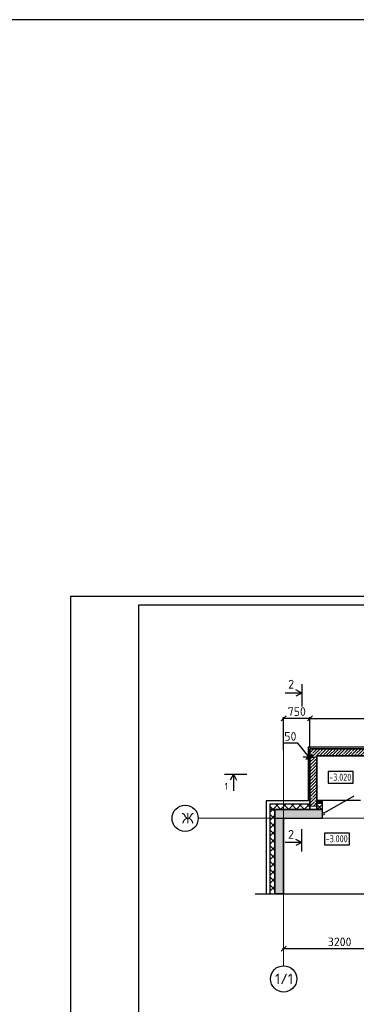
# Model space of a CAD drawing. Header units: millimetres. Extents: x 125896 to 2572636, y -120305 to 130347.
# Tile 93 of 256: x 267967 to 277593, y 102235 to 130347. Entities that reach past the tile are written whole.
import ezdxf

# ---------------------------------------------------------------- set-up
doc = ezdxf.new("R2010")
doc.units = ezdxf.units.MM
for name, pattern in [('CENTER', [2, 1.25, -0.25, 0.25, -0.25]), ('CENTER2', [28.575, 19.05, -3.175, 3.175, -3.175]), ('DASHED', [7, 5, -2, 0])]:
    doc.linetypes.add(name, pattern=pattern)
for name, color, linetype, lineweight in [('0 Фундамент', 5, 'Continuous', 30), ('Standard', 7, 'Continuous', 25), ('Навесной фасад', 7, 'Continuous', 25), ('ОСИ', 7, 'CENTER', 15), ('Столовая Двери и окна', 7, 'Continuous', 15), ('Текст_ общее', 7, 'Continuous', 25)]:
    doc.layers.add(name, color=color, linetype=linetype, lineweight=lineweight)
for name, color, linetype in [('11', 7, 'Continuous'), ('СПДС_Оси', 7, 'Continuous'), ('ФВ-2', 7, 'Continuous')]:
    doc.layers.add(name, color=color, linetype=linetype)
doc.layers.add('Стена_ бетон несущ.', color=7, linetype='Continuous', lineweight=70, true_color=0xb4b496)
doc.styles.add('Century Gothic', font='isocpeur.ttf')
doc.styles.get("Standard").update_dxf_attribs({"font": 'isocpeur.ttf'})
doc.styles.add('ГОСТ', font='isocpeur.ttf')
doc.dimstyles.new('Осевые', dxfattribs={"dimscale": 0.7, "dimtxt": 450, "dimasz": 400, "dimexe": 100, "dimexo": 100, "dimgap": 100, "dimtad": 1, "dimdec": 0, "dimzin": 0, "dimdsep": 46, "dimtxsty": 'Standard', "dimblk": 'OBLIQUE', "dimcen": 9, "dimdle": 100, "dimazin": 0, "dimtm": 1e-09, "dimtfac": 1, "dimtdec": 0, "dimtofl": 0, "dimtmove": 0, "dimatfit": 3, "dimfxl": 1, "dimtolj": 1, "dimtzin": 0, "dimarcsym": 0})

# ---------------------------------------------------------------- blocks, each defined once
blk = doc.blocks.new('дверь1_2_$F1', base_point=(0, -54.575))
at = {"layer": 'Standard', "color": 7, "linetype": 'Continuous', "lineweight": 13, "transparency": 33554687}
for p, q in [((56, 1.425), (0, 1.425)), ((0, 1.425), (0, -54.575)), ((56, -54.575), (56, 1.425)), ((0, -54.575), (56, -54.575))]:
    blk.add_line(p, q, dxfattribs=at)
blk = doc.blocks.new('_OBLIQUE')
at = {"color": 0, "linetype": 'ByBlock'}
blk.add_line((-0.5, -0.5), (0.5, 0.5), dxfattribs=at)
blk = doc.blocks.new('*D20')
at = {"layer": 'Defpoints', "color": 0, "linetype": 'ByBlock', "lineweight": 20, "ltscale": 13, "transparency": 16777216}
for p in [(275515, 103825), (278715, 103825), (278715, 103825)]:
    blk.add_point(p, dxfattribs=at)
at = {"layer": 'ОСИ', "color": 0, "linetype": 'ByBlock', "lineweight": -2, "ltscale": 13, "transparency": 16777216}
blk.add_line((275480, 103825), (278750, 103825), dxfattribs=at)
at = {"layer": 'ОСИ', "color": 0, "linetype": 'ByBlock', "lineweight": -2, "ltscale": 13, "transparency": 16777216, "xscale": 140, "yscale": 140, "zscale": 140, "rotation": 180}
blk.add_blockref('_OBLIQUE', (275515, 103825), dxfattribs=at)
at = {"layer": 'ОСИ', "color": 0, "linetype": 'ByBlock', "lineweight": -2, "ltscale": 13, "transparency": 16777216, "xscale": 140, "yscale": 140, "zscale": 140}
blk.add_blockref('_OBLIQUE', (278715, 103825), dxfattribs=at)
at = {"layer": 'ОСИ', "color": 0, "linetype": 'ByBlock', "ltscale": 13, "transparency": 16777216, "insert": (277115, 104018), "char_height": 245, "width": 583.33, "attachment_point": 5}
blk.add_mtext('\\A1;3200', dxfattribs=at)
blk = doc.blocks.new('*D26')
at = {"layer": 'Defpoints', "color": 0, "linetype": 'ByBlock', "lineweight": 20, "ltscale": 13, "transparency": 16777216}
for p in [(282665, 110400), (276265, 109525), (282665, 109525)]:
    blk.add_point(p, dxfattribs=at)
at = {"layer": 'ОСИ', "color": 0, "linetype": 'ByBlock', "lineweight": -2, "ltscale": 13, "transparency": 16777216}
for p, q in [((276230, 110400), (282700, 110400)), ((276265, 109560), (276265, 110435)), ((282665, 109560), (282665, 110435))]:
    blk.add_line(p, q, dxfattribs=at)
at = {"layer": 'ОСИ', "color": 0, "linetype": 'ByBlock', "lineweight": -2, "ltscale": 13, "transparency": 16777216, "xscale": 140, "yscale": 140, "zscale": 140, "rotation": 180}
blk.add_blockref('_OBLIQUE', (276265, 110400), dxfattribs=at)
at = {"layer": 'ОСИ', "color": 0, "linetype": 'ByBlock', "lineweight": -2, "ltscale": 13, "transparency": 16777216, "xscale": 140, "yscale": 140, "zscale": 140}
blk.add_blockref('_OBLIQUE', (282665, 110400), dxfattribs=at)
at = {"layer": 'ОСИ', "color": 0, "linetype": 'ByBlock', "ltscale": 13, "transparency": 16777216, "insert": (279465, 110593), "char_height": 245, "attachment_point": 5}
blk.add_mtext('\\A1;6400', dxfattribs=at)
blk = doc.blocks.new('*D27')
at = {"layer": 'Defpoints', "color": 0, "linetype": 'ByBlock', "lineweight": 20, "ltscale": 13, "transparency": 16777216}
for p in [(275515, 110400), (275515, 109452), (276265, 109525)]:
    blk.add_point(p, dxfattribs=at)
at = {"layer": 'ОСИ', "color": 0, "linetype": 'ByBlock', "lineweight": -2, "ltscale": 13, "transparency": 16777216}
for p, q in [((276300, 110400), (275480, 110400)), ((275515, 109487), (275515, 110435)), ((276265, 109560), (276265, 110435))]:
    blk.add_line(p, q, dxfattribs=at)
at = {"layer": 'ОСИ', "color": 0, "linetype": 'ByBlock', "lineweight": -2, "ltscale": 13, "transparency": 16777216, "xscale": 140, "yscale": 140, "zscale": 140, "rotation": 180}
blk.add_blockref('_OBLIQUE', (275515, 110400), dxfattribs=at)
at = {"layer": 'ОСИ', "color": 0, "linetype": 'ByBlock', "lineweight": -2, "ltscale": 13, "transparency": 16777216, "xscale": 140, "yscale": 140, "zscale": 140}
blk.add_blockref('_OBLIQUE', (276265, 110400), dxfattribs=at)
at = {"layer": 'ОСИ', "color": 0, "linetype": 'ByBlock', "ltscale": 13, "transparency": 16777216, "insert": (275890, 110593), "char_height": 245, "attachment_point": 5}
blk.add_mtext('\\A1;750', dxfattribs=at)
blk = doc.blocks.new('*D39')
at = {"layer": 'Defpoints', "color": 0, "linetype": 'ByBlock', "lineweight": 25, "ltscale": 13, "transparency": 16777216}
for p in [(276215, 109449, -360), (276265, 109449), (276215, 109291)]:
    blk.add_point(p, dxfattribs=at)
at = {"layer": 'ОСИ', "color": 0, "linetype": 'ByBlock', "lineweight": -2, "ltscale": 13, "transparency": 16777216}
for p, q in [((275924, 109691), (275490, 109691)), ((276240, 109291), (275924, 109691)), ((276215, 109414), (276215, 109256)), ((276265, 109414), (276265, 109256)), ((276215, 109291), (276075, 109291)), ((276265, 109291), (276215, 109291)), ((276265, 109291), (276405, 109291))]:
    blk.add_line(p, q, dxfattribs=at)
at = {"layer": 'ОСИ', "color": 0, "linetype": 'ByBlock', "lineweight": -2, "ltscale": 13, "transparency": 16777216, "xscale": 140, "yscale": 140, "zscale": 140}
blk.add_blockref('_OBLIQUE', (276215, 109291), dxfattribs=at)
at = {"layer": 'ОСИ', "color": 0, "linetype": 'ByBlock', "lineweight": -2, "ltscale": 13, "transparency": 16777216, "xscale": 140, "yscale": 140, "zscale": 140, "rotation": 180}
blk.add_blockref('_OBLIQUE', (276265, 109291), dxfattribs=at)
at = {"layer": 'ОСИ', "color": 0, "linetype": 'ByBlock', "ltscale": 13, "transparency": 16777216, "insert": (275707, 109884), "char_height": 245, "attachment_point": 5}
blk.add_mtext('\\A1;50', dxfattribs=at)

msp = doc.modelspace()

# ---------------------------------------------------------------- hatches: boundary and pattern name
at = {"layer": 'Навесной фасад', "linetype": 'Continuous', "lineweight": 25, "true_color": 0x939598, "transparency": 33554687}
msp.add_hatch(color=252, dxfattribs=at).paths.add_polyline_path([(276465.2, 108015.3), (276615.2, 108015.3), (276615.2, 108055.3), (276465.2, 108055.3)])
h = msp.add_hatch(dxfattribs=at)
h.set_pattern_fill('__________6', color=252, scale=100, style=0, pattern_type=2)
h.set_pattern_definition([(45, (281101.68, 111152.22), (-106.066, 106.066), []), (135, (281101.68, 111152.22), (-106.066, -106.066), [])])
h.paths.add_polyline_path([(276465.2, 107795.3), (276615.2, 107795.3), (276615.2, 107975.3), (276465.2, 107975.3)], flags=0)
h = msp.add_hatch(dxfattribs=at)
h.set_pattern_fill('ANSI37', color=252, scale=50)
h.set_pattern_definition([(45, (143872, 66041.8), (-112.2532, 112.2532), []), (135, (143872, 66041.8), (-112.2532, -112.2532), [])])
h.paths.add_polyline_path([(275115.3, 107795.3), (276265.2, 107795.3), (276265.2, 107945.3), (275115.3, 107945.3)])
h.paths.add_polyline_path([(275265.3, 107795.3), (275115.3, 107795.3), (275115.3, 105387.6), (275265.3, 105387.6)])
at = {"layer": 'Стена_ бетон несущ.', "linetype": 'Continuous', "lineweight": 25, "true_color": 0x939598, "transparency": 33554687}
for points in [[(275265.3, 107545.3), (276615.2, 107545.3), (276615.2, 107795.3), (275265.3, 107795.3)], [(275265.3, 107545.3), (275515.3, 107545.3), (275515.3, 105387.6), (275265.3, 105387.6)]]:
    msp.add_hatch(color=252, dxfattribs=at).paths.add_polyline_path(points)
at = {"layer": 'ФВ-2', "lineweight": 20, "true_color": 0x000000}
h = msp.add_hatch(dxfattribs=at)
h.set_pattern_fill('ANSI35', color=18, scale=20)
h.paths.add_polyline_path([(276265.2, 109525.3), (276265.2, 107795.3), (276465.2, 107795.3), (276465.2, 109525.3)], flags=0)
h = msp.add_hatch(dxfattribs=at)
h.set_pattern_fill('ANSI35', color=18, scale=20)
h.paths.add_polyline_path([(282665.2, 109325.3), (282665.2, 109525.3), (276265.2, 109525.3), (276265.2, 107895.3), (276465.2, 107895.3), (276465.2, 109325.3)])

# ---------------------------------------------------------------- linework, layer by layer
at = {"layer": '0 Фундамент', "linetype": 'DASHED', "lineweight": 0, "elevation": -360}
for points in [[(276215.2, 109575.3), (276215.2, 108045.3)], [(282715.8, 108045.3), (282715.8, 109575.3), (276215.2, 109575.3)], [(276215.2, 109575.3), (276215.2, 108045.3)], [(282715.8, 108045.3), (282715.8, 109575.3), (276215.2, 109575.3)], [(276215.2, 108045.3), (275015.3, 108045.3)], [(275015.3, 105387.6), (275015.3, 108045.3)]]:
    msp.add_lwpolyline(points, dxfattribs=at)
at = {"layer": '11'}
for p, q in [((269419.7, 113877.7), (269419.7, 84177.7)), ((311469.7, 113877.7), (269419.7, 113877.7))]:
    msp.add_line(p, q, dxfattribs=at)
at = {"layer": '11', "lineweight": 30}
for p, q in [((271366.3, 113627.6), (271366.3, 84427.7)), ((311219.7, 113627.6), (271366.3, 113627.6))]:
    msp.add_line(p, q, dxfattribs=at)
at = {"layer": 'Навесной фасад', "color": 252, "linetype": 'Continuous', "lineweight": 25, "true_color": 0x939598, "transparency": 33554687}
for p, q in [((276615.2, 108055.3), (276465.2, 108055.3)), ((276465.2, 108055.3), (276465.2, 108015.3)), ((276615.2, 108015.3), (276465.2, 108015.3)), ((276465.2, 108015.3), (276465.2, 107975.3)), ((276465.2, 108015.3), (276615.2, 108015.3)), ((276615.2, 107975.3), (276465.2, 107975.3)), ((276465.2, 107975.3), (276465.2, 107795.3)), ((276465.2, 107975.3), (276615.2, 107975.3)), ((276615.2, 108055.3), (276615.2, 108015.3)), ((277715.2, 108055.3), (276615.2, 108055.3)), ((276615.2, 108015.3), (276615.2, 107975.3)), ((276615.2, 107975.3), (276615.2, 107795.3)), ((276265.2, 107945.3), (275115.3, 107945.3)), ((275115.3, 107945.3), (275115.3, 107795.3)), ((275115.3, 107795.3), (275115.3, 105387.6)), ((275265.3, 107545.3), (275265.3, 107795.3)), ((275265.3, 107795.3), (276265.2, 107795.3)), ((276265.2, 107795.3), (276265.2, 107945.3)), ((276465.2, 107795.3), (276615.2, 107795.3)), ((275265.3, 105387.6), (275265.3, 107545.3))]:
    msp.add_line(p, q, dxfattribs=at)
msp.add_lwpolyline([(275265.3, 107795.3), (275115.3, 107795.3), (275115.3, 105387.6), (275265.3, 105387.6)], close=True, dxfattribs=at)
at = {"layer": 'ОСИ', "color": 16, "linetype": 'CENTER2', "lineweight": 15, "ltscale": 0.2, "transparency": 33554687}
for p, q in [((275515.3, 110031.3), (275515.3, 103336.1)), ((273073.4, 107545.3), (295711, 107545.3))]:
    msp.add_line(p, q, dxfattribs=at)
at = {"layer": 'СПДС_Оси', "linetype": 'Continuous', "lineweight": 25, "ltscale": 150}
for centre in [(272698.4, 107545.3), (275515.3, 102961.1)]:
    msp.add_circle(centre, 375, dxfattribs=at)
at = {"layer": 'Стена_ бетон несущ.', "color": 7, "linetype": 'Continuous', "lineweight": 35, "transparency": 33554687}
for p, q in [((276265.2, 109525.3), (276265.2, 107895.3)), ((276465.2, 109525.3), (276265.2, 109525.3)), ((282465.2, 109525.3), (276465.2, 109525.3)), ((276465.2, 109325.3), (282465.2, 109325.3)), ((276465.2, 107895.3), (276465.2, 109325.3))]:
    msp.add_line(p, q, dxfattribs=at)
at = {"layer": 'Стена_ бетон несущ.', "color": 252, "linetype": 'Continuous', "lineweight": 25, "true_color": 0x939598, "transparency": 33554687}
for p, q in [((276465.2, 108015.3), (276465.2, 108055.3)), ((276465.2, 107975.3), (276465.2, 108015.3)), ((276465.2, 107795.3), (276465.2, 107975.3)), ((276671.2, 107698.3), (277526.8, 108192.3)), ((276615.2, 107795.3), (275265.3, 107795.3)), ((275265.3, 107795.3), (275265.3, 107545.3)), ((276265.2, 107945.3), (276265.2, 107795.3)), ((276265.2, 107795.3), (276465.2, 107795.3)), ((276615.2, 107795.3), (276615.2, 107545.3)), ((275265.3, 107545.3), (275265.3, 105387.6)), ((275515.3, 107545.3), (276615.2, 107545.3)), ((275515.3, 105387.6), (275515.3, 107545.3))]:
    msp.add_line(p, q, dxfattribs=at)
at = {"layer": 'Столовая Двери и окна', "color": 18, "lineweight": 30, "true_color": 0x000000}
for p, q in [((276039.1, 111378.9), (276039.1, 110740.4)), ((276039.1, 111123.1), (275560.7, 111123.1)), ((276039.1, 111123.1), (275864, 111211.1)), ((276039.1, 111123.1), (275864, 111035.1)), ((273820.7, 108810.3, -360), (274459.2, 108810.3, -360)), ((274076.5, 108810.3, -360), (273988.5, 108635.2, -360)), ((274076.5, 108810.3, -360), (274076.5, 108331.8, -360)), ((274076.5, 108810.3, -360), (274164.5, 108635.2, -360)), ((276039.1, 106599), (276039.1, 107237.5)), ((276039.1, 106854.7), (275560.7, 106854.7)), ((276039.1, 106854.7), (275864, 106942.8)), ((276039.1, 106854.7), (275864, 106766.7))]:
    msp.add_line(p, q, dxfattribs=at)
at = {"layer": 'Столовая Двери и окна', "color": 18, "lineweight": 25, "true_color": 0x000000}
msp.add_line((274702.5, 105387.6), (284235.7, 105387.6), dxfattribs=at)
at = {"layer": 'Столовая Двери и окна', "color": 3, "lineweight": 30}
msp.add_lwpolyline([(209562.5, 75920.9), (461581.5, 75920.9), (461581.5, 130347.2), (209562.5, 130347.2)], close=True, dxfattribs=at)
at = {"layer": 'Столовая Двери и окна', "color": 5, "lineweight": 30, "elevation": -360}
msp.add_lwpolyline([(294407.8, 108045.3), (292445.3, 108045.3), (292445.3, 109575.3), (285645.2, 109575.3), (285645.2, 108045.3), (282715.8, 108045.3), (282715.8, 109575.3), (276215.2, 109575.3), (276215.2, 108045.3), (275015.3, 108045.3), (275015.3, 105387.6)], dxfattribs=at)
at = {"layer": 'Столовая Двери и окна', "color": 18, "lineweight": 20, "true_color": 0x000000}
msp.add_lwpolyline([(276265.2, 107895.3), (276465.2, 107895.3), (276465.2, 107795.3), (276265.2, 107795.3)], close=True, dxfattribs=at)
at = {"layer": 'Столовая Двери и окна', "color": 252, "lineweight": 25, "true_color": 0x939598}
msp.add_lwpolyline([(275265.3, 107545.3), (275515.3, 107545.3), (275515.3, 105387.6), (275265.3, 105387.6)], close=True, dxfattribs=at)
at = {"layer": 'Текст_ общее', "color": 18, "linetype": 'Continuous', "lineweight": 25, "true_color": 0x000000, "transparency": 33554687}
msp.add_lwpolyline([(276790.3, 108545.4), (277501.5, 108545.4), (277501.5, 108878.7), (276790.3, 108878.7), (276790.3, 108545.4)], dxfattribs=at)
at = {"layer": 'Текст_ общее', "color": 252, "linetype": 'Continuous', "lineweight": 25, "true_color": 0x939598, "transparency": 33554687}
msp.add_lwpolyline([(276687.5, 106789.8), (277398.8, 106789.8), (277398.8, 107123.1), (276687.5, 107123.1), (276687.5, 106789.8)], dxfattribs=at)

# ---------------------------------------------------------------- block references
at = {"layer": 'Стена_ бетон несущ.', "color": 252, "linetype": 'Continuous', "lineweight": 25, "true_color": 0x939598, "transparency": 33554687, "xscale": -1, "rotation": 180}
msp.add_blockref('дверь1_2_$F1', (276615.2, 107698.3), dxfattribs=at)

# ---------------------------------------------------------------- texts
at = {"insert": (226281.3, 113282.4), "char_height": 250, "attachment_point": 1, "style": 'ГОСТ'}
msp.add_mtext_dynamic_manual_height_columns('\\A1;\\pi9384.38;{\\H1.5152x;\\P\\pi1250;Общие указания\\P\\pi250;}1.^IРабочая документация разработана в соответствии с заданием на проектирование, требованиями действующих технических регламентов, стандартов, сводов правил и других документов, содержащих установленные требования.\\P2.^IРабочая документация выполнена в соответствии со следующими нормативными и техническими документами:\\P-^IСП 20.13330.2016 "Нагрузки и Воздействия";\\P-^IСП 63.13330.2012 "Бетонные и железобетонные конструкции. Основные положения";\\P-^IСП 22.13330.2016 "Основания зданий и сооружений";\\P-^IСП 45.13330.2012 "Земляные сооружения, основания и фундаменты".\\P3.   За относительную отметку 0,000 принята отметка чистого пола первого этажа.\\P4.^IПеречень видов работ, для которых необходимо составлять акты освидетельствования скрытых работ:\\P-^Iармирование конструкций;\\P-^Iосвидетельствование опалубки перед бетонированием;\\P-^Iвыполнение сварочных работ;\\P-^Iотбор контрольных проб бетона;\\P-^Iсоответствие законченных железобетонных конструкций проекту с отображением качества работ;\\P-^Iустройство монолитных конструкций, выполняемых в зимнее время;  \\P\\pi0;  -    устройство гидроизоляции;\\P\\pi250;-^Iуплотнение грунтов и обратную засыпку.\\PЗапрещается выполнение последующих работ при отсутствии актов освидетельствования предшествующих скрытых работ во всех случаях.\\P\\pi0;        5. Проект рассчитан на производство работ в период положительных температур. В случае выполнения работ при отрицательных температурах необходимо выполнять требования СНиП часть 3 по производству работ и ППР.\\P        6. При минимальной температуре воздуха до минус 15°С допускается: выдерживание бетона в конструкции методом термоса, при предварительном разогреве бетонной смеси, форсированный электроразогрев бетона в конструкции с повторным уплотнением.\\P\\pi250;При минимальной температуре воздуха до минус 25°С допускается: обогрев бетона в греющей опалубке с помощью низкотемпературных электронагревателей, электродный сквозной прогрев бетона, электрообогрев с помощью греющего провода.\\P\\pi0;7. При отрицательной температуре воздуха уплотнение грунта обратной засыпки в траншеях должно \\Pосуществляться до достижения коэффициента уплотнения 0,98. \\PВремя уплотнения грунта в зависимости от температуры воздуха: \\P\\pi250;-^Iпри t{\\H0.7x;\\So^ ;}-5, 90-120 минут; при t{\\H0.7x;\\So^ ;\\H1.42857x;-10, 60-90 минут; }при t{\\H0.7x;\\So^ ;\\H1.42857x;-20, 40-60 минут; }при t{\\H0.7x;\\So^ ;\\H1.42857x;-30, 20-30 минут;\\P\\pi0;Работы по выполнению насыпей и обратных засыпок при отрицательных температурах должны производить с учетом следующих требований:\\P\\pi250;-^Iподготовку поверхности (основания) насыпи и обратных засыпок следует выполнять с полным удалением снега, льда, промерзшего слоя слабого и пучинистого грунта на всю его глубину;\\P-^Iотсыпку в насыпь и обратные засыпки грунтов необходимо производить при их природной влажности и в талом состоянии с содержанием комьев мерзлого грунта, не превышающим требований, приведенных в приложении М СП 45.13330.2017. Свод правил. Земляные сооружения, основания и фундаменты., и, как правило, на не промерзшие ранее отсыпанные и уплотненные слои. В отдельных случаях при согласовании с автором проекта допускается грунты отсыпать на непучинистые грунты, промерзшие на глубину не более 15 см;\\P-^Iпри пониженной влажности отсыпанных грунтов для их уплотнения следует применять более тяжелое грунтоуплотняющее оборудование; \\P-^Iработы по отсыпке и уплотнению каждого слоя должны выполнять в течение одной рабочей смены; - при выполнении насыпей из глинистых грунтов при обильном снеговыпадении все работы должны быть прекращены; - перерывы в работах по выполнению насыпей и обратных засыпок допускаются только при условиях, что за время перерыва глубина промерзания ранее уплотненных пучинистых грунтов не превысит 15 см или на время перерыва ранее уплотненные грунты утепляются специальными средствами (например, маловлажным рыхлым грунтом, который в последующем удаляется); - все работы по отсыпке грунтов и их уплотнению выполняют с повышенной интенсивностью.}', width=20474.372, gutter_width=5800, heights=[24436.9], dxfattribs=at)
at = {"layer": 'СПДС_Оси', "linetype": 'Continuous', "lineweight": 25, "ltscale": 150, "char_height": 300, "attachment_point": 1}
for s, insert, width in [('Ж', (272601.3, 107695.5), 350.003), ('1/1', (275269.3, 103111.3), 825)]:
    msp.add_mtext(s, dxfattribs=dict(at, insert=insert, width=width))
at = {"layer": 'Столовая Двери и окна', "color": 18, "true_color": 0x000000}
for s, height, p in [('2', 250, (275642.7, 111249.9)), ('1', 200, (273825.7, 108358.9, -360)), ('2', 250, (275642.7, 106962))]:
    msp.add_text(s, height=height, dxfattribs=at).set_placement(p)
at = {"layer": 'Текст_ общее', "color": 18, "linetype": 'Continuous', "lineweight": 25, "true_color": 0x000000, "transparency": 33554687, "insert": (276818.1, 108618.7), "char_height": 200, "width": 739.069, "attachment_point": 7, "style": 'Century Gothic'}
msp.add_mtext('\\W0.83;-3.020', dxfattribs=at)
at = {"layer": 'Текст_ общее', "color": 252, "linetype": 'Continuous', "lineweight": 25, "true_color": 0x939598, "transparency": 33554687, "insert": (276715.3, 106863.1), "char_height": 200, "width": 739.069, "attachment_point": 7, "style": 'Century Gothic'}
msp.add_mtext('\\W0.83;-3.000', dxfattribs=at)

# ---------------------------------------------------------------- dimensions: what is measured, and where the dimension line sits
at = {"layer": 'ОСИ', "linetype": 'ByBlock', "ltscale": 13}
for base, p2, picture, middle in [((275515.3, 110400.3), (275515.3, 109452), '*D27', (275890.3, 110592.8)), ((282665.2, 110400.3), (282665.2, 109525.3), '*D26', (279465.2, 110592.8))]:
    dim = msp.add_linear_dim(base=base, p1=(276265.2, 109525.3), p2=p2, dimstyle='Осевые', override={"dimtxt": 350, "dimasz": 200, "dimexe": 50, "dimexo": 50, "dimdle": 50, "dimtmove": 1}, dxfattribs=at)
    dim.commit()
    dim.dimension.update_dxf_attribs({"geometry": picture, "text_midpoint": middle})
for base, p1, p2, picture, middle in [((276215.2, 109290.7), (276265.2, 109449.4), (276215.2, 109449.4, -360), '*D39', (275853.8, 109691.3)), ((278715.3, 103825), (275515.3, 103825), (278715.3, 103825), '*D20', (277115.3, 103825))]:
    dim = msp.add_linear_dim(base=base, p1=p1, p2=p2, dimstyle='Осевые', override={"dimtxt": 350, "dimasz": 200, "dimexe": 50, "dimexo": 50, "dimdle": 50, "dimtmove": 1}, dxfattribs=at)
    dim.commit()
    dim.dimension.update_dxf_attribs({"geometry": picture, "text_midpoint": middle, "dimtype": 160})

doc.saveas('drawing.dxf')
